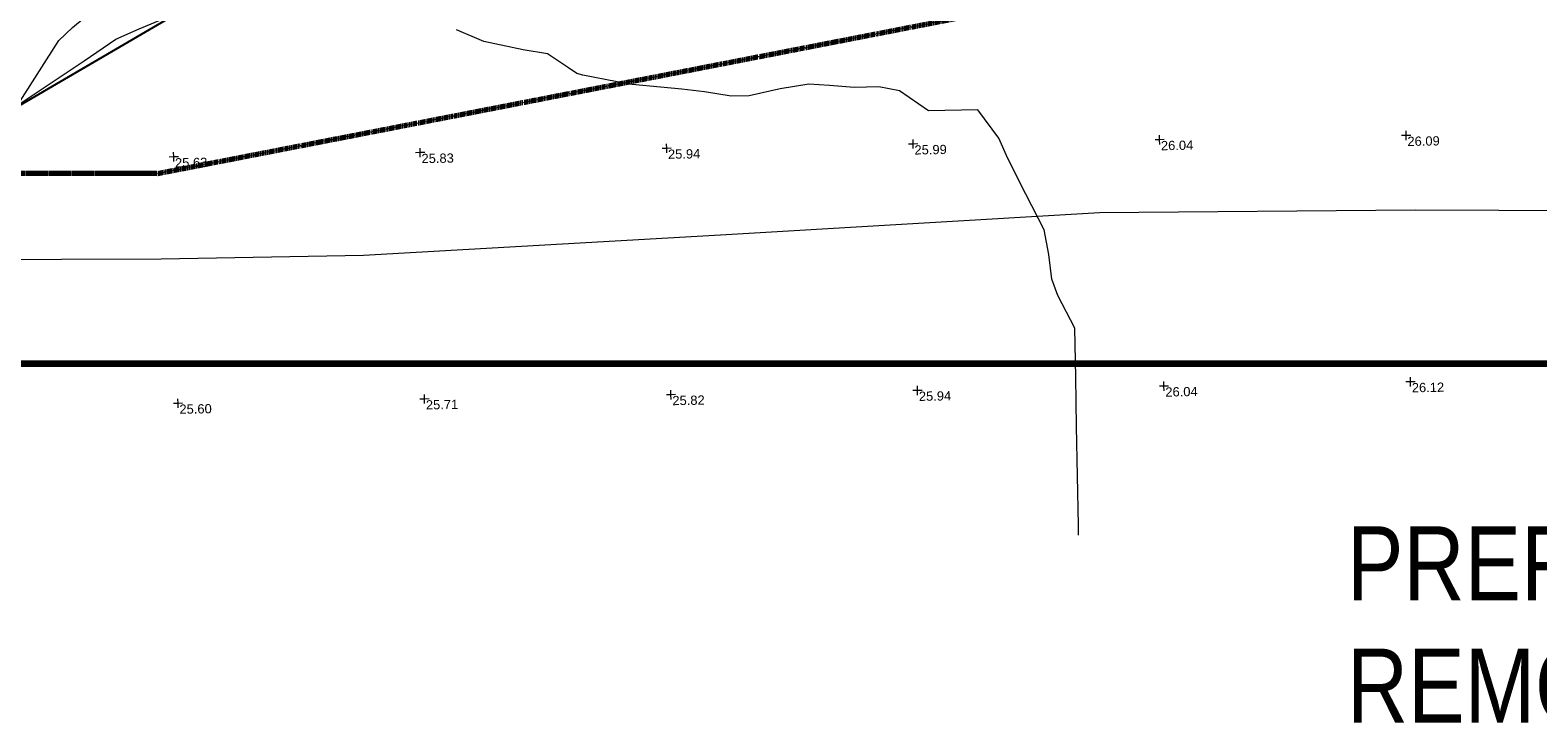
# Model space of a CAD drawing. Header units: millimetres. Extents: x -290717 to 520720, y -88450 to 287762.
# Tile 211 of 256: x -6642 to 54517, y -88450 to -60301. Entities that reach past the tile are written whole.
import ezdxf

# ---------------------------------------------------------------- set-up
doc = ezdxf.new("R2010")
doc.units = ezdxf.units.MM
doc.linetypes.add('Dash 1_5mm', pattern=[3, 1.5, -1.5])
doc.linetypes.add('IMPORT-UG_ELEC_STREET LIGHTING_QLB2 _2_', pattern=[2700, 1500, -300, 0, -250, 150, -300, 0, -200])
for name, color, linetype, lineweight, true_color in [('00_UAV_FORM_LINES', 7, 'Continuous', 9, 0x666666), ('00_UAV_LEVEL_SPOT', 7, 'Continuous', 9, 0x666666), ('01_DTM_CONTOUR_MNR', 7, 'Continuous', 9, 0xa5a552), ('12333-PUM-2D-U-0001-C01 - Rev2_REVIT IMPORT_dwg', 7, 'Continuous', 9, 0x767676), ('A_RHA_Line', 7, 'Continuous', 9, 0x00a600), ('PUM-SURVEY BOUNDARY_EXTENT', 190, 'Continuous', 25, 0x7f00ff)]:
    doc.layers.add(name, color=color, linetype=linetype, lineweight=lineweight, true_color=true_color)
doc.layers.add('A_RHA_Text', color=7, linetype='Continuous', lineweight=9)
doc.styles.add('Arial Narrow', font='ARIALN.TTF', dxfattribs={"height": 3000})
doc.styles.add('Swis721 Lt BT_2', font='swissl.ttf', dxfattribs={"height": 375})

# ---------------------------------------------------------------- blocks, each defined once
blk = doc.blocks.new('12333-PUM-2D-U-0001-C01 - Rev2_REVIT IMPORT_dwg_UAV-2077255-Site Location Plan Existing')
at = {"layer": '00_UAV_LEVEL_SPOT', "color": 254, "true_color": 0xcccccc, "flags": 128}
for points in [[(0, -500), (0, 0), (-500, 0)], [(500, 0), (0, 0), (0, 500)]]:
    blk.add_lwpolyline(points, dxfattribs=at)
blk = doc.blocks.new('12333-PUM-2D-U-0001-C01 - Rev2_REVIT IMPORT_dwg_MGS62954_T2_Galway_ITM_3d_Rev1-2077680-Site Location Plan Existing')
at = {"layer": '00_UAV_FORM_LINES', "color": 254, "true_color": 0xcccccc, "flags": 128}
for points in [[(533831931, 725487252), (533836707, 725487012), (533843103, 725486919), (533852253, 725486646), (533861537, 725486403), (533870384, 725486169), (533879905, 725486084), (533891316, 725485996), (533899413, 725485873), (533907625, 725485874), (533922115, 725486451), (533937507, 725487093), (533950310, 725486974), (533967285, 725486613), (533966829, 725495200), (533966276, 725505611)], [(533891286, 725491220), (533893030, 725491782), (533896430, 725493957), (533897741, 725494819), (533898692, 725495219), (533900317, 725495866), (533903699, 725495954), (533912697, 725496981), (533920853, 725498281), (533931738, 725500080), (533941065, 725501494), (533944285, 725501641), (533950869, 725502586), (533951667, 725502741), (533952813, 725503074), (533955029, 725503938), (533956274, 725504396), (533960713, 725504932)]]:
    blk.add_lwpolyline(points, dxfattribs=at)
at = {"layer": '01_DTM_CONTOUR_MNR', "color": 254, "true_color": 0xcccccc, "flags": 128}
for points in [[(533936430, 725474008), (533936430, 725474420), (533936430, 725476420), (533936430, 725478420), (533936430, 725480420), (533936430, 725482420), (533935763, 725483753), (533935529, 725484420), (533935430, 725485420), (533935249, 725486420), (533934540, 725487880), (533933831, 725489340), (533933483, 725490173), (533932650, 725491340), (533930650, 725491340), (533929483, 725492173), (533928650, 725492340), (533927650, 725492340), (533926650, 725492439), (533925817, 725492507), (533924650, 725492340), (533923385, 725492075), (533922650, 725492075), (533921579, 725492269), (533920650, 725492396), (533919795, 725492485), (533918650, 725492618), (533918040, 725492730), (533916650, 725493025), (533916414, 725493104), (533916079, 725493340), (533915229, 725493919), (533914244, 725494099), (533912665, 725494468), (533911562, 725494959)], [(533893710, 725492220), (533895420, 725494804), (533895988, 725495326), (533896860, 725496030), (533896597, 725498093), (533896486, 725500682), (533896553, 725502977), (533896555, 725503031), (533896486, 725503840), (533895940, 725506870), (533895952, 725508622), (533892903, 725508704)]]:
    blk.add_lwpolyline(points, dxfattribs=at)
at = {"xscale": 0.375, "yscale": 0.375, "zscale": 0.375}
for p in [(533900000, 725490000), (533910000, 725490000), (533920000, 725490000), (533930000, 725490000), (533940000, 725490000), (533950000, 725490000), (533900000, 725480000), (533910000, 725480000), (533920000, 725480000), (533930000, 725480000), (533940000, 725480000), (533950000, 725480000)]:
    blk.add_blockref('12333-PUM-2D-U-0001-C01 - Rev2_REVIT IMPORT_dwg_UAV-2077255-Site Location Plan Existing', p, dxfattribs=at)
at = {"layer": '00_UAV_LEVEL_SPOT', "char_height": 375, "width": 1495.9, "attachment_point": 1, "line_spacing_factor": 1.005062, "style": 'Swis721 Lt BT_2'}
for s, insert in [('25.63', (533900048, 725489947)), ('25.83', (533910048, 725489947)), ('25.94', (533920048, 725489947)), ('25.99', (533930048, 725489947)), ('26.04', (533940048, 725489947)), ('26.09', (533950048, 725489947)), ('25.60', (533900052, 725479949)), ('25.71', (533910052, 725479949)), ('25.82', (533920052, 725479949)), ('25.94', (533930052, 725479949)), ('26.04', (533940052, 725479949)), ('26.12', (533950052, 725479949))]:
    blk.add_mtext(s, dxfattribs=dict(at, insert=insert))
blk = doc.blocks.new('12333-PUM-2D-U-0001-C01 - Rev2_REVIT IMPORT_dwg-1620468-Site Location Plan Existing')
at = {"layer": 'PUM-SURVEY BOUNDARY_EXTENT', "color": 201, "true_color": 0xd4aaff, "flags": 128}
blk.add_lwpolyline([(251950, -124072), (259237, -119988), (323874, -112520), (334940, -105533), (357850, -103777), (392540, -99127), (407227, -92450), (410397, -84600), (409218, -80398), (407088, -76497), (402381, -67044), (394609, -62225), (368049, -53126), (365752, -39739), (374423, -19957), (379271, -1194)], dxfattribs=at)
blk.add_blockref('12333-PUM-2D-U-0001-C01 - Rev2_REVIT IMPORT_dwg_MGS62954_T2_Galway_ITM_3d_Rev1-2077680-Site Location Plan Existing', (-533641080, -725615854))

msp = doc.modelspace()

# ---------------------------------------------------------------- linework, layer by layer
at = {"layer": 'A_RHA_Line', "color": 30, "linetype": 'Dash 1_5mm', "lineweight": 70, "true_color": 0xff8000}
for q in [(142564, -38119), (142564, -38119), (-21789, -66121), (-21789, -66121)]:
    msp.add_line((-1495, -66121), q, dxfattribs=at)
at = {"layer": 'A_RHA_Line', "color": 1, "lineweight": 140, "true_color": 0xff0000}
msp.add_line((-217182, -73821), (190683, -73821), dxfattribs=at)

# ---------------------------------------------------------------- block references
at = {"layer": '12333-PUM-2D-U-0001-C01 - Rev2_REVIT IMPORT_dwg', "color": 254, "linetype": 'IMPORT-UG_ELEC_STREET LIGHTING_QLB2 _2_', "true_color": 0xffd4d4, "rotation": 0.9999999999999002}
msp.add_blockref('12333-PUM-2D-U-0001-C01 - Rev2_REVIT IMPORT_dwg-1620468-Site Location Plan Existing', (-261895, 55870), dxfattribs=at)

# ---------------------------------------------------------------- next in the draw order: texts
at = {"layer": 'A_RHA_Text', "lineweight": 35, "char_height": 3000, "attachment_point": 1, "style": 'Arial Narrow', "bg_fill": 3, "box_fill_scale": 1.25, "bg_fill_color": 256, "bg_fill_true_color": 13158600, "bg_fill_transparency": 0}
for s, insert, width in [('PREFAB TO BE ', (46774, -80436), 31907.16), ('REMOVED', (46774, -85397), 21324.89)]:
    msp.add_mtext(s, dxfattribs=dict(at, insert=insert, width=width))

# ---------------------------------------------------------------- next in the draw order: texts
for s, insert, width in [('PREFAB TO BE ', (46774, -80436), 31907.16), ('REMOVED', (46774, -85397), 21324.89)]:
    msp.add_mtext(s, dxfattribs=dict(at, insert=insert, width=width))

doc.saveas('drawing.dxf')
